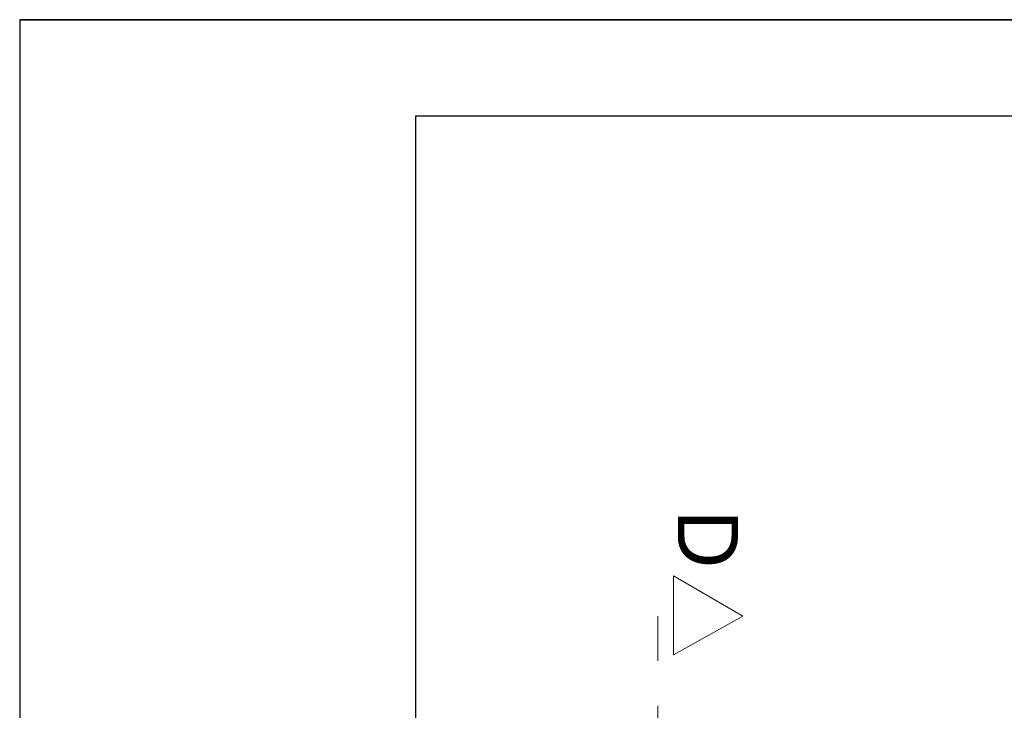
# Model space of a CAD drawing. Header units: inches. Extents: x -515158 to -470211, y -1887 to 84268.
# Tile 45 of 102: x -512477 to -506260, y 46109 to 50469. Entities that reach past the tile are written whole.
import ezdxf

# ---------------------------------------------------------------- set-up
doc = ezdxf.new("R2010")
doc.units = ezdxf.units.IN
doc.header["$MEASUREMENT"] = 0
doc.set_wipeout_variables(frame=1)
doc.linetypes.add('Dashed', pattern=[564.444447, 282.222223, -282.222223])
for name, color, linetype, lineweight in [('#podkład', 252, 'Continuous', 9), ('INWENT OPISY_Nr_Pióra__21', 252, 'Continuous', 9), ('INWENT OPISY_Nr_Pióra__41', 252, 'Continuous', 15)]:
    doc.layers.add(name, color=color, linetype=linetype, lineweight=lineweight)
doc.layers.add('_TABELA', color=7, linetype='Continuous')
doc.styles.add('GENERATED_STYLE_7', font='txt')

# ---------------------------------------------------------------- blocks, each defined once
blk = doc.blocks.new('parter')
at = {"layer": 'INWENT OPISY_Nr_Pióra__41', "color": 252, "linetype": 'Continuous'}
for p, q in [((-507912.1, 46702.6), (-508348.3, 46958.3)), ((-508348.3, 46458.3), (-508348.3, 46958.3)), ((-508348.3, 46458.3), (-507912.1, 46702.6))]:
    blk.add_line(p, q, dxfattribs=at)
at = {"layer": 'INWENT OPISY_Nr_Pióra__41', "color": 252, "linetype": 'Dashed'}
blk.add_line((-508448.3, 46702.6), (-508448.3, 45602.6), dxfattribs=at)
at = {"layer": 'INWENT OPISY_Nr_Pióra__21', "color": 252, "linetype": 'Continuous', "style": 'GENERATED_STYLE_7'}
blk.add_text('D', height=380, rotation=270, dxfattribs=at).set_placement((-508321.3, 47373.6))

msp = doc.modelspace()

# ---------------------------------------------------------------- block references
at = {"layer": '#podkład'}
msp.add_blockref('parter', (0, 0), dxfattribs=at)

# ---------------------------------------------------------------- next in the draw order: wipeouts: each hides what was drawn before it
msp.add_wipeout([(-512477.4, 50468.9), (-509977.4, 49858.9), (-509977.4, 21378.9), (-512477.4, 20768.9)])

# ---------------------------------------------------------------- next in the draw order: linework, layer by layer
at = {"layer": '_TABELA', "color": 7}
msp.add_lwpolyline([(-512477.4, 50468.9), (-470477.4, 50468.9), (-512477.4, 50468.9), (-512477.4, 20768.9), (-470477.4, 20768.9), (-470477.4, 50468.9)], dxfattribs=at)
msp.add_lwpolyline([(-471077.4, 49858.9), (-509977.4, 49858.9), (-509977.4, 21378.9), (-471077.4, 21378.9)], close=True, dxfattribs=at)

doc.saveas('drawing.dxf')
